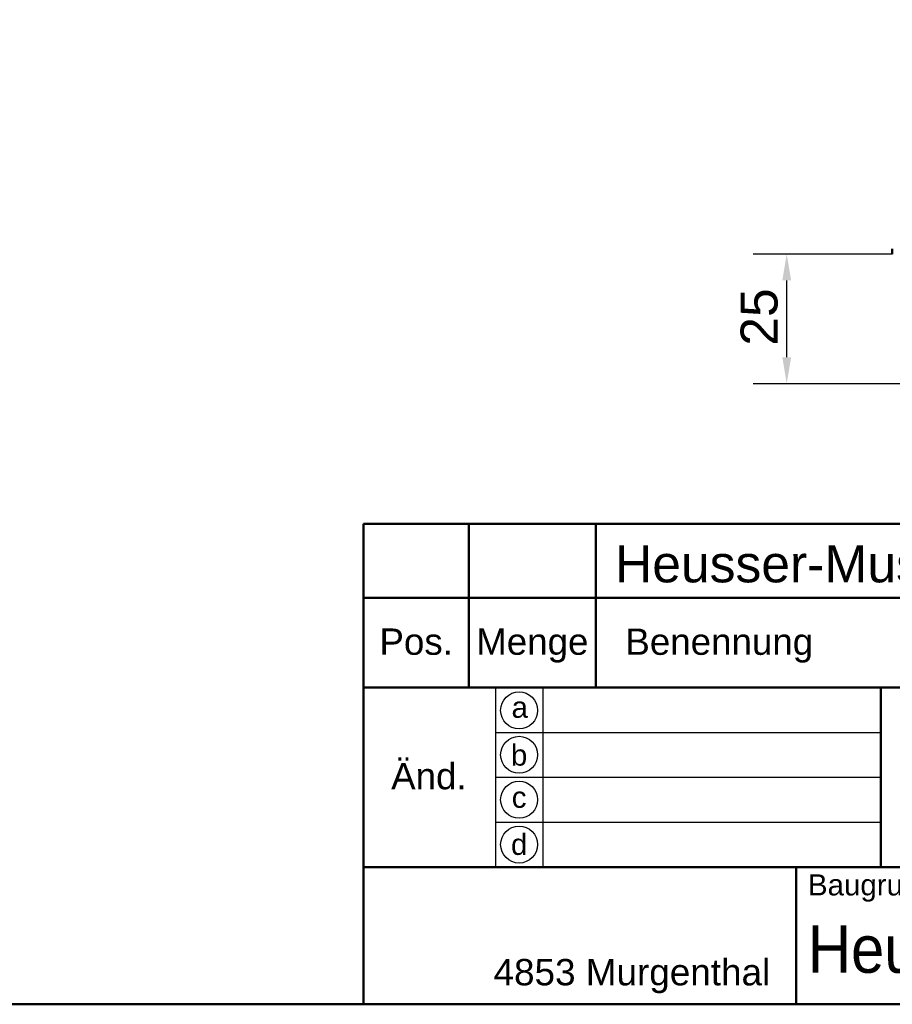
# Model space of a CAD drawing. Header units: millimetres. Extents: x 20 to 833, y 20 to 574.
# Tile 11 of 23: x 375 to 540, y 20 to 206. Entities that reach past the tile are written whole.
import ezdxf
from ezdxf.enums import TextEntityAlignment as Align

# ---------------------------------------------------------------- set-up
doc = ezdxf.new("R2010")
doc.units = ezdxf.units.MM
doc.header["$LTSCALE"] = 2
for name, color, linetype, lineweight in [('Bemaßungen(DIN)', 7, 'Continuous', 25), ('Sichtbare Kanten(DIN)', 7, 'Continuous', 50), ('Skizziergeometrie(DIN)', 7, 'Continuous', 50), ('Skizzierlinie(DIN)', 7, 'Continuous', 25), ('Symbole(DIN)', 7, 'Continuous', 25)]:
    doc.layers.add(name, color=color, linetype=linetype, lineweight=lineweight)
doc.styles.add('Aktuell-DIN', font='arial.ttf')
doc.styles.add('STANDARD-DIN~0', font='arial.ttf')
doc.styles.add('Textstil10', font='arial.ttf')
doc.styles.add('Textstil41', font='arial.ttf', dxfattribs={"width": 0.8})
doc.styles.add('Textstil83', font='arial.ttf', dxfattribs={"width": 0.8})
doc.dimstyles.new('CAD-LAN', dxfattribs={"dimscale": 2, "dimtxt": 3.5, "dimasz": 2.5, "dimexe": 3.175, "dimexo": 0, "dimgap": 0.8, "dimtad": 1, "dimrnd": 1e-08, "dimtxsty": 'STANDARD-DIN~0', "dimcen": 0.09, "dimdle": 10, "dimclrd": 250, "dimclre": 250, "dimclrt": 250, "dimadec": 0, "dimazin": 2, "dimtfac": 1, "dimtmove": 0, "dimatfit": 3, "dimfxl": 1, "dimtolj": 1, "dimtzin": 0, "dimlwd": 25, "dimlwe": 25, "dimarcsym": 0})

# ---------------------------------------------------------------- blocks, each defined once
blk = doc.blocks.new('Ränder Standardrahmen')
at = {"layer": 'Skizziergeometrie(DIN)', "flags": 128}
blk.add_lwpolyline([(10, 10), (10, 287), (410, 287), (410, 10), (10, 10)], dxfattribs=at)
blk = doc.blocks.new('Schriftfelder Heusser')
at = {"layer": 'Skizziergeometrie(DIN)'}
for p, q in [((101, 229.917), (101, 236.917)), ((101, 236.917), (291, 236.917)), ((111, 229.917), (111, 236.917)), ((123, 229.917), (123, 236.917)), ((101, 191.417), (101, 229.917)), ((101, 229.917), (291, 229.917)), ((111, 229.917), (111, 221.417)), ((123, 229.917), (123, 221.417)), ((101, 221.417), (291, 221.417)), ((150, 221.417), (150, 204.417)), ((101, 204.417), (291, 204.417)), ((142, 204.417), (142, 191.417)), ((291, 191.417), (101, 191.417))]:
    blk.add_line(p, q, dxfattribs=at)
at = {"layer": 'Skizzierlinie(DIN)'}
for p, q in [((113.5, 221.417), (113.5, 204.417)), ((118, 221.417), (118, 204.417)), ((113.5, 217.167), (150, 217.167)), ((113.5, 212.917), (150, 212.917)), ((113.5, 208.667), (150, 208.667))]:
    blk.add_line(p, q, dxfattribs=at)
for centre in [(115.75, 219.25), (115.75, 215.042), (115.75, 210.792), (115.75, 206.542)]:
    blk.add_circle(centre, 1.75, dxfattribs=at)
at = {"layer": 'Symbole(DIN)', "color": 179, "true_color": 0x262659, "style": 'Aktuell-DIN'}
for s, insert, char_height, attachment_point in [('Pos.', (106, 227), 2.4892, 2), ('Menge', (117, 227), 2.4892, 2), ('Benennung', (125.812, 225.376), 2.4892, 4), ('\\fArial|b0|i0;a', (115.807, 219.533), 2, 5), ('\\fArial|b0|i0;b', (115.75, 215), 2, 5), ('\\fArial|b0|i0;c', (115.75, 211.009), 2, 5), ('\\fArial|b0|i0;d', (115.755, 206.548), 2, 5), ('\\fArial|b0|i0;\\H2.0000;Baugruppe', (143.103, 203.726), 2, 1), ('\\fArial|b0|i0;\\H2.5000;4853 Murgenthal', (113.326, 192.456), 2.5, 7)]:
    blk.add_mtext(s, dxfattribs=dict(at, insert=insert, char_height=char_height, attachment_point=attachment_point))
at = {"layer": 'Symbole(DIN)', "color": 179, "true_color": 0x262659, "insert": (107.206, 213.004), "char_height": 2.4892, "width": 12.3494, "attachment_point": 5, "style": 'Aktuell-DIN'}
blk.add_mtext('Änd.', dxfattribs=at)
at = {"layer": 'Symbole(DIN)', "color": 7, "insert": (143.103, 196.617), "char_height": 4.5, "width": 90.17997, "attachment_point": 4, "style": 'Aktuell-DIN'}
blk.add_mtext('\\fArial|b0|i0;\\W0.90;\\H4.5000;Heusser-Muschel Serie 9  EN179', dxfattribs=at)
at = {"layer": 'Symbole(DIN)', "color": 179, "true_color": 0x262659, "style": 'Textstil10'}
blk.add_attdef('ERSTELLUNGSDATUM_001', (217.042, 218.291), '', height=2, dxfattribs=at)
at = {"layer": 'Symbole(DIN)', "color": 179, "true_color": 0x262659}
for tag, height, style, p in [('AUTOR', 2.489, 'Aktuell-DIN', (240.035, 219.263)), ('KONTROLLDATUM', 2, 'Textstil10', (217.417, 215.038)), ('KONTROLLIERT_VON', 2, 'Textstil10', (239.981, 215.054))]:
    blk.add_attdef(tag, text='', height=height, dxfattribs=dict(at, style=style)).set_placement(p, align=Align.MIDDLE_LEFT)
at = {"layer": 'Symbole(DIN)', "color": 7, "style": 'Textstil83', "width": 0.8}
blk.add_attdef('Anfänglicher_Ansichtsmaßstab_001', (281.568, 213.345), '', height=2.3, dxfattribs=at)
at = {"layer": 'Symbole(DIN)', "color": 179, "true_color": 0x262659, "style": 'Textstil10'}
blk.add_attdef('PROJEKT', text='', height=2, dxfattribs=at).set_placement((217.773, 209.719), align=Align.BOTTOM_LEFT)
at = {"layer": 'Symbole(DIN)', "color": 7, "style": 'Textstil41', "width": 0.8}
blk.add_attdef('STATUS', text='', height=5, dxfattribs=at).set_placement((284.526, 195.865), align=Align.MIDDLE_CENTER)
blk = doc.blocks.new('*D27')
at = {"layer": 'Bemaßungen(DIN)', "color": 250, "linetype": 'Continuous', "lineweight": 25, "true_color": 0x3f3f3f, "transparency": 16777216}
for p, q in [((540.19, 162.08), (513.84, 162.08)), ((520.19, 142.53), (520.19, 157.08)), ((712.54, 137.53), (513.84, 137.53))]:
    blk.add_line(p, q, dxfattribs=at)
at = {"layer": 'Bemaßungen(DIN)', "color": 250, "linetype": 'Continuous', "true_color": 0x3f3f3f, "transparency": 16777216}
for points in [[(519.36, 157.08), (521.03, 157.08), (520.19, 162.08)], [(519.36, 142.53), (521.03, 142.53), (520.19, 137.53)]]:
    blk.add_solid(points, dxfattribs=at)
at = {"layer": 'Defpoints', "color": 0, "linetype": 'Continuous', "transparency": 16777216}
for p in [(520.19, 162.08), (540.19, 162.08), (712.54, 137.53)]:
    blk.add_point(p, dxfattribs=at)
at = {"layer": 'Bemaßungen(DIN)', "color": 250, "linetype": 'Continuous', "lineweight": 25, "true_color": 0x3f3f3f, "transparency": 16777216, "insert": (511.45, 144.71), "char_height": 7, "attachment_point": 1, "rotation": 90, "style": 'STANDARD-DIN~0'}
blk.add_mtext('\\A1;25', dxfattribs=at)

msp = doc.modelspace()

# ---------------------------------------------------------------- linework, layer by layer
at = {"layer": 'Sichtbare Kanten(DIN)'}
for p in [(540.193, 163.052), (540.193, 162.082)]:
    msp.add_line(p, (540.193, 163.052), dxfattribs=at)

# ---------------------------------------------------------------- block references
at = {"xscale": 2, "yscale": 2, "zscale": 2}
for name, p in [('Ränder Standardrahmen', (0, 0)), ('Schriftfelder Heusser', (238, -362.833))]:
    msp.add_blockref(name, p, dxfattribs=at)

# ---------------------------------------------------------------- texts
at = {"layer": 'Symbole(DIN)', "color": 7, "insert": (487.659, 106.906), "char_height": 7, "width": 137.50305, "attachment_point": 1, "style": 'Aktuell-DIN'}
msp.add_mtext('{\\fArial|b0|i0;\\H7.0000;Heusser-Muschel 9.42.D4.294L}', dxfattribs=at)

# ---------------------------------------------------------------- dimensions: what is measured, and where the dimension line sits
at = {"layer": 'Bemaßungen(DIN)', "color": 250, "linetype": 'Continuous', "lineweight": 25, "true_color": 0x3f3f3f}
dim = msp.add_linear_dim(base=(520.193, 162.082), p1=(712.543, 137.527), p2=(540.193, 162.082), angle=90, dimstyle='CAD-LAN', override={"dimgap": 0.8, "dimdec": 0, "dimtol": 0, "dimlim": 0, "dimtp": 0, "dimtm": 0, "dimtdec": 2, "dimtofl": 0, "dimatfit": 1}, dxfattribs=at)
dim.commit()
dim.dimension.update_dxf_attribs({"geometry": '*D27', "text_midpoint": (520.193, 149.805), "dimtype": 160})

doc.saveas('drawing.dxf')
